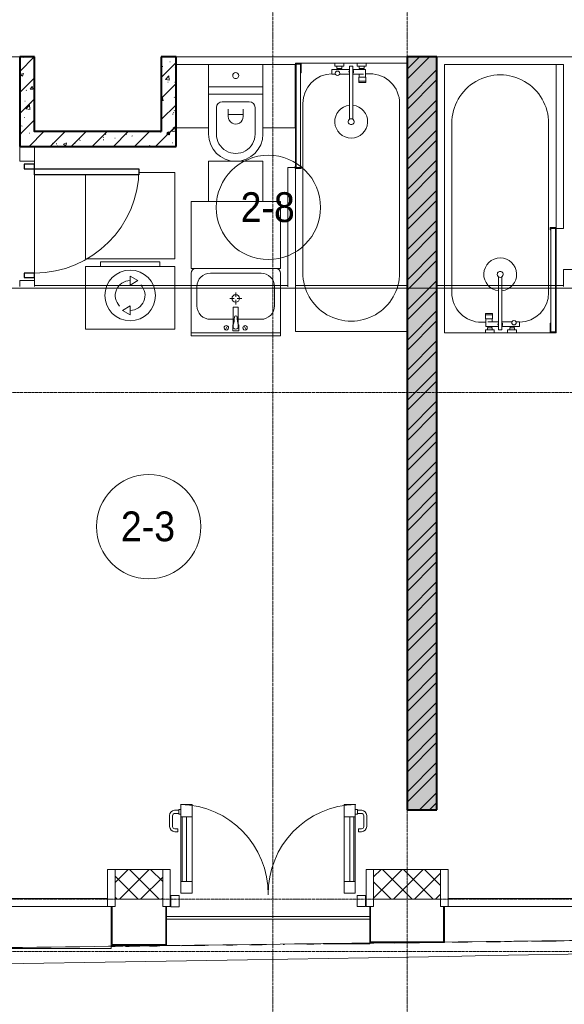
# Model space of a CAD drawing. Header units: millimetres. Extents: x 5617 to 106320, y 7718 to 217672.
# Tile 30 of 44: x 54987 to 58643, y 59195 to 65800. Entities that reach past the tile are written whole.
import ezdxf

# ---------------------------------------------------------------- set-up
doc = ezdxf.new("R2010")
doc.units = ezdxf.units.MM
doc.linetypes.add('ADSK_Линия сетки', pattern=[25, 20, -2.5, 0, -2.5])
doc.linetypes.add('Линия сетки', pattern=[25, 20, -2.5, 0, -2.5])
for name, color, linetype, lineweight in [('Двери', 7, 'Continuous', 18), ('Импосты витража', 7, 'Continuous', 18), ('Каркас_Импост', 7, 'Continuous', 30), ('Колонны', 7, 'Continuous', 18), ('Марки помещений', 7, 'Continuous', 20), ('Мебель', 7, 'Continuous', 18), ('Ограждение', 7, 'Continuous', 18), ('Оси', 7, 'Continuous', 9), ('Панели витража', 7, 'Continuous', 18), ('Перекрытия', 7, 'Continuous', 18), ('Поручни', 7, 'Continuous', 18), ('Сантехнические приборы', 7, 'Continuous', 18), ('Стены', 7, 'Continuous', 18), ('Стены разрез', 7, 'Continuous', 40), ('Форма', 7, 'Continuous', 18), ('Формообразующий элемент-перекрытие', 7, 'Continuous', 18), ('Электрооборудование', 7, 'Continuous', 18)]:
    doc.layers.add(name, color=color, linetype=linetype, lineweight=lineweight)
doc.styles.add('Arial_4', font='arial.ttf', dxfattribs={"width": 0.9, "height": 200})
pattern_1 = [(50, (0, 0), (218.62117, -19.1268), [22.86, -251.46]), (355, (0, 0), (-42.2919, 229.2684), [18.288, -201.168]), (100.451, (18.22, -1.6), (176.3311, 210.13963), [19.428, -213.708]), (46.184, (0, 60.96), (325.29495, -50.4516), [34.29, -377.19]), (96.636, (27.1, 56.76), (284.883, 296.9127), [29.142, -320.562]), (351.184, (0, 60.96), (284.8858, 296.9107), [27.432, -301.752]), (21, (30.48, 45.72), (181.93753, -122.7183), [22.86, -251.46]), (326, (30.48, 45.72), (74.1622, 221.0262), [18.288, -201.168]), (71.451, (45.64, 35.5), (256.10035, 98.30526), [19.428, -213.708]), (37.5, (0, 0), (3.70639, 101.465895), [3.353, -195.377, 3.353, -200.863, -201.93]), (37.5, (0, 0), (3.70639, 101.465895), [-402.946, 3.353, -198.577]), (7.5, (0, 0), (80.18358, 120.21653), [3.353, -113.081, 3.353, -190.805, -76.962]), (7.5, (0, 0), (80.18358, 120.21653), [-310.591, 3.353, -73.609]), (327.5, (-67.97, 0), (162.70865, -6.87497), [3.353, -72.847, 3.353, -234.391, -315.468]), (327.5, (-67.97, 0), (162.70865, -6.87497), [-313.944, 3.353, -312.115]), (317.5, (-98.45, 0), (177.75468, 30.51183), [3.353, -95.707, 3.353, -154.534, -224.028]), (317.5, (-98.45, 0), (177.75468, 30.51183), [-256.946, 3.353, -220.675])]
pattern_2 = [(45, (0, 0), (-70.71068, 70.71068), [])]
pattern_3 = [(45, (0, 0), (-70.71068, 70.71068), []), (135, (0, 0), (-70.71068, -70.71068), [])]

# ---------------------------------------------------------------- blocks, each defined once
blk = doc.blocks.new('MR_Зона обслуживания - MR_Зона обслуживания-2560092-МКСС_K1_L21_67_500_')
at = {"layer": 'Мебель', "color": 254, "lineweight": 9, "true_color": 0xcccccc}
for p, q in [((550, 50), (-550, 50)), ((-550, 50), (-550, 0)), ((-550, 0), (550, 0)), ((550, 0), (550, 50))]:
    blk.add_line(p, q, dxfattribs=at)
blk = doc.blocks.new('MR_Зона обслуживания - MR_Зона обслуживания-V4-МКСС_K1_L21_67_500_')
at = {"layer": 'Мебель', "color": 254, "lineweight": 9, "true_color": 0xcccccc}
for p, q in [((108.8, 425), (-108.8, 425)), ((-108.8, 425), (-108.8, 310.2)), ((108.8, 310.2), (108.8, 425))]:
    blk.add_line(p, q, dxfattribs=at)
blk = doc.blocks.new('MR_Зона обслуживания - MR_Зона обслуживания-V15-МКСС_K1_L21_67_500_')
at = {"layer": 'Мебель', "color": 254, "lineweight": 9, "true_color": 0xcccccc}
for p, q in [((-182.5, 269.8), (-182.5, 0)), ((182.5, 0), (182.5, 269.8)), ((-182.5, 0), (182.5, 0))]:
    blk.add_line(p, q, dxfattribs=at)
blk = doc.blocks.new('MR_Зона обслуживания - MR_Зона обслуживания-2560087-МКСС_K1_L21_67_500_')
at = {"layer": 'Мебель', "color": 254, "lineweight": 9, "true_color": 0xcccccc}
for p, q in [((300, 0), (-300, 0)), ((-300, 0), (-300, -450)), ((300, -450), (300, 0)), ((-300, -450), (300, -450))]:
    blk.add_line(p, q, dxfattribs=at)
blk = doc.blocks.new('MR_Зона обслуживания - MR_Зона обслуживания-V16-МКСС_K1_L21_67_500_')
at = {"layer": 'Мебель', "color": 254, "lineweight": 9, "true_color": 0xcccccc}
for p, q in [((550, 50), (-249.5, 50)), ((-249.5, 0), (550, 0)), ((550, 0), (550, 50))]:
    blk.add_line(p, q, dxfattribs=at)
blk = doc.blocks.new('MR_Зона обслуживания - MR_Зона обслуживания-V17-МКСС_K1_L21_67_500_')
at = {"layer": 'Мебель', "color": 254, "lineweight": 9, "true_color": 0xcccccc}
for p, q in [((108.75, 425), (-108.75, 425)), ((-108.75, 425), (-108.75, 0)), ((-108.75, 0), (108.75, 0))]:
    blk.add_line(p, q, dxfattribs=at)
blk = doc.blocks.new('MR_Зона обслуживания - MR_Зона обслуживания-V18-МКСС_K1_L21_67_500_')
at = {"layer": 'Мебель', "color": 254, "lineweight": 9, "true_color": 0xcccccc}
for p, q in [((108.75, 425), (-108.75, 425)), ((-108.75, 425), (-108.75, 0)), ((108.75, 0), (108.75, 425)), ((-108.75, 0), (108.75, 0))]:
    blk.add_line(p, q, dxfattribs=at)
blk = doc.blocks.new('MR_Зона обслуживания - MR_Зона обслуживания-V20-МКСС_K1_L21_67_500_')
at = {"layer": 'Мебель', "color": 254, "lineweight": 9, "true_color": 0xcccccc}
for p, q in [((-300, 565), (-300, 0)), ((300, 580), (58.5, 580)), ((300, 0), (300, 580)), ((-300, 0), (300, 0))]:
    blk.add_line(p, q, dxfattribs=at)
blk = doc.blocks.new('A_DOR_Door - Вн_3_Одинарная_800x2100-2943060-МКСС_K1_L21_67_500_')
at = {"layer": 'Двери', "color": 254, "lineweight": 30, "true_color": 0xcccccc}
for p, q in [((-350, 50), (-350, 750)), ((-350, 750), (-310, 750)), ((-350, 50), (-350, 750)), ((-310, 750), (-310, 50)), ((-380, 50), (-380, -20)), ((-350, 50), (-380, 50)), ((-310, 50), (-350, 50)), ((-350, -20), (-350, 50)), ((380, 50), (350, 50)), ((350, 50), (350, -20)), ((380, -20), (380, 50)), ((-380, -20), (-350, -20)), ((350, -20), (380, -20))]:
    blk.add_line(p, q, dxfattribs=at)
at = {"layer": 'Двери', "color": 254, "lineweight": 9, "true_color": 0xe5e5e5}
blk.add_arc((-350, 50), 700, 360, 90, dxfattribs=at)
blk = doc.blocks.new('MR_Ванна - Санузел с ванной_1800x750-2560090-МКСС_K1_L21_67_500_')
at = {"layer": 'Сантехнические приборы', "color": 253, "true_color": 0xaaaaaa}
for p, q in [((-900, 0), (-900, 750)), ((-900, 750), (195.1, 750)), ((210, 750.1), (195, 750.1)), ((195, 750.1), (195, 710)), ((200, 715), (200, 745.1)), ((200, 745.1), (210, 745.1)), ((200, 745.1), (200, 715)), ((895, 745.1), (200, 745.1)), ((210, 745.1), (210, 750.1)), ((210, 750), (885, 750)), ((900, 750), (885, 750)), ((885, 750), (885, 745.1)), ((885, 745.1), (895, 745.1)), ((895, 745.1), (895, 715)), ((895, 715), (895, 745.1)), ((900, 710), (900, 750)), ((630, 700), (-505, 700)), ((195, 710), (210, 710)), ((210, 715), (200, 715)), ((200, 715), (895, 715)), ((210, 710), (210, 715)), ((895, 715), (835, 715)), ((835, 715), (835, 710)), ((835, 710), (900, 710)), ((900, 710), (900, 484.8)), ((826.3, 504.1), (858, 504.1)), ((826.3, 480.7), (826.3, 504.1)), ((858, 504.1), (858, 386.3)), ((858, 468.3), (866, 468.3)), ((858, 441.4), (858, 468.3)), ((866, 471), (880, 471)), ((866, 439), (866, 471)), ((866, 468.3), (866, 441.4)), ((880, 484.8), (900, 484.8)), ((880, 425), (880, 484.8)), ((880, 471), (880, 439)), ((900, 484.8), (900, 425)), ((826.3, 386.3), (826.3, 453.7)), ((866, 441.4), (858, 441.4)), ((880, 439), (866, 439)), ((900, 425), (880, 425)), ((900, 425), (900, 335)), ((524.9, 386.3), (880, 386.3)), ((880, 363.7), (524.9, 363.7)), ((826.3, 291.7), (826.3, 363.7)), ((858, 363.7), (858, 291.7)), ((880, 386.3), (880, 363.7)), ((880, 275.2), (880, 335)), ((880, 335), (900, 335)), ((900, 335), (900, 275.2)), ((770.9, 276.9), (770.9, 323.9)), ((770.9, 323.9), (780, 323.9)), ((780, 276.9), (770.9, 276.9)), ((780, 276.9), (780, 323.9)), ((780, 323.9), (807.5, 323.9)), ((780, 323.9), (780, 276.9)), ((807.5, 276.9), (780, 276.9)), ((807.5, 323.9), (807.5, 276.9)), ((807.5, 278.8), (807.5, 321.6)), ((807.5, 321.6), (826.3, 321.6)), ((858, 278.8), (807.5, 278.8)), ((830, 250), (830, 278.8)), ((858, 291.7), (858, 318.6)), ((858, 318.6), (866, 318.6)), ((858, 291.7), (858, 278.8)), ((866, 291.7), (858, 291.7)), ((866, 289), (866, 321)), ((866, 321), (880, 321)), ((866, 318.6), (866, 291.7)), ((880, 289), (866, 289)), ((880, 321), (880, 289)), ((900, 275.2), (880, 275.2)), ((900, 275.2), (900, 0)), ((900, 0), (-900, 0)), ((-505, 50), (630, 50))]:
    blk.add_line(p, q, dxfattribs=at)
for centre, radius, start, end in [((-505, 375), 325, 90, 270), ((630, 500), 200, 1.18568, 90), ((508.5, 375), 110, 5.91598, 354.08402), ((832.8, 467.2), 15, 90, 270), ((832.8, 467.2), 15, 244.04828, 115.95172), ((832.8, 467.2), 15, 270, 90), ((508.5, 375), 20, 90, 270), ((508.5, 375), 20, 270, 90), ((508.5, 375), 20, 325.4667, 34.5333), ((843.9, 375), 15.5, 47.00933, 132.99067), ((843.9, 375), 15.5, 227.00933, 312.99067), ((630, 250), 200, 270, 360)]:
    blk.add_arc(centre, radius, start, end, dxfattribs=at)
blk = doc.blocks.new('MR_Унитаз напольный - Санузел с ванной-2560082-МКСС_K1_L21_67_500_')
at = {"layer": 'Сантехнические приборы', "color": 253, "true_color": 0xaaaaaa}
for p, q in [((-182.5, 0), (-182.5, 267.5)), ((-130, 267.5), (-130, 90)), ((130, 90), (130, 267.5)), ((182.5, 267.5), (182.5, 0)), ((-50, 150), (-50, 100)), ((-50, 135), (50, 135)), ((50, 100), (50, 150)), ((182.5, 0), (-182.5, 0)), ((-182.5, -50), (-182.5, 0)), ((-182.5, 0), (182.5, 0)), ((-90, 50), (90, 50)), ((182.5, 0), (182.5, -50)), ((-182.5, -50), (182.5, -50)), ((-182.5, -200), (-182.5, -50)), ((182.5, -50), (-182.5, -50)), ((182.5, -50), (182.5, -200)), ((182.5, -200), (-182.5, -200))]:
    blk.add_line(p, q, dxfattribs=at)
for centre, radius, start, end in [((0, 267.5), 182.5, 0, 180), ((0, 267.5), 130, 360, 180), ((0, 150), 50, 360, 180), ((-90, 90), 40, 180, 270), ((90, 90), 40, 270, 360), ((0, -125), 20, 360, 180), ((0, -125), 20, 180, 360)]:
    blk.add_arc(centre, radius, start, end, dxfattribs=at)
blk = doc.blocks.new('MR_Тумба-Умывальник с зеркалом - Тумба-умывальник_600-2560085-МКСС_K1_L21_67_500_')
at = {"layer": 'Сантехнические приборы', "color": 253, "true_color": 0xaaaaaa}
for p, q in [((-300, 0), (-300, -420)), ((300, 0), (-300, 0)), ((300, -420), (300, 0)), ((-300, -20), (300, -20)), ((-69.7, -39.8), (-55.6, -66.3)), ((20, -33.1), (-20, -33.1)), ((-20, -33.1), (-20, -73.1)), ((-17, -60), (-17, -73.1)), ((17, -73.1), (17, -60)), ((20, -73.1), (20, -33.1)), ((69.7, -39.8), (55.6, -66.3)), ((-17, -110), (-170, -110)), ((-20, -73.1), (-17, -73.1)), ((-17, -73.1), (-17, -187.9)), ((17, -187.9), (17, -73.1)), ((17, -73.1), (20, -73.1)), ((170, -110), (17, -110)), ((-14, -190.9), (14, -190.9)), ((-260, -200), (-260, -330)), ((-10, -250), (-40, -250)), ((0, -210), (0, -240)), ((0, -290), (0, -260)), ((40, -250), (10, -250)), ((260, -330), (260, -200)), ((-270, -450), (270, -450)), ((-170, -420), (170, -420))]:
    blk.add_line(p, q, dxfattribs=at)
for centre, radius, start, end in [((-62.7, -53.1), 15, 360, 180), ((-62.7, -53.1), 15, 180, 360), ((0, -60), 17, 360, 180), ((62.7, -53.1), 15, 360, 180), ((62.7, -53.1), 15, 180, 360), ((-170, -200), 90, 90, 180), ((-217.6, -129.9), 208.5, 1.5946, 15.81769), ((0, -124.1), 9.19, 180, 360), ((217.6, -129.9), 208.5, 164.18231, 178.4054), ((170, -200), 90, 360, 90), ((-14, -187.9), 3, 180, 270), ((-14, -187.9), 3, 195, 255), ((14, -187.9), 3, 270, 0), ((14, -187.9), 3, 285, 345), ((0, -250), 25, 0, 180), ((0, -250), 25, 180, 0), ((-170, -330), 90, 180, 270), ((170, -330), 90, 270, 360), ((-270, -420), 30, 180, 270), ((270, -420), 30, 270, 360)]:
    blk.add_arc(centre, radius, start, end, dxfattribs=at)
blk = doc.blocks.new('MR_Стиральная машина - Стиральная машина_450-2560113-МКСС_K1_L21_67_500_')
at = {"layer": 'Электрооборудование', "color": 253, "true_color": 0xaaaaaa}
for p, q in [((-300, 420), (300, 420)), ((-300, 0), (-300, 420)), ((-200, 450), (200, 450)), ((-200, 420), (-200, 450)), ((200, 450), (200, 420)), ((300, 420), (300, 0)), ((0, 355), (52, 325)), ((0, 295), (0, 355)), ((52, 325), (0, 295)), ((-52, 125), (0, 155)), ((0, 155), (0, 95)), ((0, 95), (-52, 125)), ((300, 0), (-300, 0))]:
    blk.add_line(p, q, dxfattribs=at)
for radius, start, end in [(170, 0, 180), (100, 90, 225), (100, 270, 45), (170, 180, 0)]:
    blk.add_arc((0, 225), radius, start, end, dxfattribs=at)
blk = doc.blocks.new('135_SLK_K1_AR_rvt-1-МКСС_K1_L21_67_500_')
at = {"layer": 'Стены разрез', "lineweight": 9, "true_color": 0xcccccc}
h = blk.add_hatch(dxfattribs=at)
h.set_pattern_fill('FP_1', color=254, style=0, pattern_type=2)
h.set_pattern_definition(pattern_1)
h.paths.add_polyline_path([(40650, 65050), (40650, 65550), (40550, 65550), (40550, 65050)])
h = blk.add_hatch(dxfattribs=at)
h.set_pattern_fill('FP_3', color=254, style=0, pattern_type=2)
h.set_pattern_definition(pattern_2)
h.paths.add_polyline_path([(40650, 65050), (40650, 65550), (40550, 65550), (40550, 65050)])
h = blk.add_hatch(dxfattribs=at)
h.set_pattern_fill('FP_1', color=254, style=0, pattern_type=2)
h.set_pattern_definition(pattern_1)
h.paths.add_polyline_path([(41600, 64950), (41600, 65550), (41500, 65550), (41500, 64950)])
h = blk.add_hatch(dxfattribs=at)
h.set_pattern_fill('FP_3', color=254, style=0, pattern_type=2)
h.set_pattern_definition(pattern_2)
h.paths.add_polyline_path([(41600, 64950), (41600, 65550), (41500, 65550), (41500, 64950)])
h = blk.add_hatch(dxfattribs=at)
h.set_pattern_fill('FP_1', color=254, style=0, pattern_type=2)
h.set_pattern_definition(pattern_1)
h.paths.add_polyline_path([(43350, 60500), (43350, 65550), (43150, 65550), (43150, 60500), (43288.7, 60500)])
h = blk.add_hatch(dxfattribs=at)
h.set_pattern_fill('FP_2', color=254, style=0, pattern_type=2)
h.set_pattern_definition([(45, (0, 0), (-101.02788, 101.02788), []), (45, (67.35, 0), (-101.02788, 101.02788), [])])
h.paths.add_polyline_path([(43350, 60500), (43350, 65550), (43150, 65550), (43150, 60500), (43288.7, 60500)])
h = blk.add_hatch(dxfattribs=at)
h.set_pattern_fill('FP_1', color=254, style=0, pattern_type=2)
h.set_pattern_definition(pattern_1)
h.paths.add_polyline_path([(41500, 64950), (41500, 65050), (40550, 65050), (40550, 64950), (41398.5, 64950)])
h = blk.add_hatch(dxfattribs=at)
h.set_pattern_fill('FP_3', color=254, style=0, pattern_type=2)
h.set_pattern_definition(pattern_2)
h.paths.add_polyline_path([(41500, 64950), (41500, 65050), (40550, 65050), (40550, 64950), (41398.5, 64950)])
at = {"layer": 'Перекрытия', "color": 254, "true_color": 0xcccccc}
for p, q in [((40550, 65550), (39600, 65550)), ((43150, 65550), (41600, 65550)), ((45900, 65550), (43350, 65550)), ((40650, 64850), (40650, 64830)), ((40650, 64830), (40650, 64850)), ((40650, 64760), (40650, 64100)), ((40650, 64100), (40650, 64760)), ((40650, 64070), (40650, 64050)), ((40650, 64050), (40650, 64070))]:
    blk.add_line(p, q, dxfattribs=at)
at = {"layer": 'Стены', "color": 254, "true_color": 0xcccccc}
for p, q in [((40550, 64850), (40550, 64950)), ((40650, 64950), (40650, 64850)), ((40550, 64850), (40650, 64850)), ((40550, 64011), (40550, 64050)), ((40650, 64050), (40550, 64050)), ((40650, 64050), (40650, 64011))]:
    blk.add_line(p, q, dxfattribs=at)
at = {"layer": 'Стены разрез', "color": 254, "true_color": 0xcccccc}
for p, q in [((40650, 65550), (40550, 65550)), ((40550, 65550), (40550, 65050)), ((40650, 65050), (40650, 65550)), ((41600, 65550), (41500, 65550)), ((41500, 65550), (41500, 65050)), ((41600, 64950), (41600, 65550)), ((43350, 65550), (43150, 65550)), ((43150, 65550), (43150, 60500)), ((43350, 60500), (43350, 65550)), ((40550, 65050), (40550, 64950)), ((41500, 65050), (40650, 65050)), ((40550, 64950), (41500, 64950)), ((41500, 64950), (41600, 64950)), ((43150, 60500), (43350, 60500))]:
    blk.add_line(p, q, dxfattribs=at)
at = {"layer": 'Двери', "color": 254, "lineweight": 18, "true_color": 0xcccccc, "rotation": 269.9999999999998}
blk.add_blockref('A_DOR_Door - Вн_3_Одинарная_800x2100-2943060-МКСС_K1_L21_67_500_', (40600, 64450), dxfattribs=at)
at = {"layer": 'Мебель', "color": 254, "lineweight": 18, "true_color": 0xcccccc}
for name, p, rotation in [('MR_Зона обслуживания - MR_Зона обслуживания-V17-МКСС_K1_L21_67_500_', (41708.7, 65500), 180), ('MR_Зона обслуживания - MR_Зона обслуживания-V18-МКСС_K1_L21_67_500_', (42291.2, 65500), 180), ('MR_Зона обслуживания - MR_Зона обслуживания-2560092-МКСС_K1_L21_67_500_', (44150, 64950), 269.9999999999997), ('MR_Зона обслуживания - MR_Зона обслуживания-V15-МКСС_K1_L21_67_500_', (42000, 64850), 180), ('MR_Зона обслуживания - MR_Зона обслуживания-V16-МКСС_K1_L21_67_500_', (42400, 64257.5), 90.00000000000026), ('MR_Зона обслуживания - MR_Зона обслуживания-2560087-МКСС_K1_L21_67_500_', (42000, 64130.2), 180)]:
    blk.add_blockref(name, p, dxfattribs=dict(at, rotation=rotation))
for name, p in [('MR_Зона обслуживания - MR_Зона обслуживания-V20-МКСС_K1_L21_67_500_', (41291.5, 64195)), ('MR_Зона обслуживания - MR_Зона обслуживания-V4-МКСС_K1_L21_67_500_', (44308.7, 63700))]:
    blk.add_blockref(name, p, dxfattribs=at)
at = {"layer": 'Сантехнические приборы', "color": 253, "lineweight": 18, "true_color": 0xaaaaaa}
for name, p, rotation in [('MR_Унитаз напольный - Санузел с ванной-2560082-МКСС_K1_L21_67_500_', (42000, 65300), 180), ('MR_Ванна - Санузел с ванной_1800x750-2560090-МКСС_K1_L21_67_500_', (43150, 64607.5), 90.00000000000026), ('MR_Ванна - Санузел с ванной_1800x750-2560090-МКСС_K1_L21_67_500_', (43400, 64600), 269.9999999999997), ('MR_Тумба-Умывальник с зеркалом - Тумба-умывальник_600-2560085-МКСС_K1_L21_67_500_', (42000, 63680.2), 180)]:
    blk.add_blockref(name, p, dxfattribs=dict(at, rotation=rotation))
at = {"layer": 'Электрооборудование', "color": 253, "lineweight": 18, "true_color": 0xaaaaaa}
blk.add_blockref('MR_Стиральная машина - Стиральная машина_450-2560113-МКСС_K1_L21_67_500_', (41291.5, 63725), dxfattribs=at)
blk = doc.blocks.new('A_PAN_ALU_Door_Double - EXT_1_Double_EQ-7068940-МКСС_K1_L21_67_500_')
at = {"layer": 'Двери', "color": 254, "lineweight": 5, "true_color": 0xe5e5e5}
for p, q in [((-661.4, 611.9), (-661.4, 537.8)), ((-641.4, 537.8), (-641.4, 610)), ((-598.9, 647.9), (-627.7, 646.9)), ((-625.8, 625), (-598.9, 624)), ((-598.9, 649.8), (-598.9, 622.2)), ((-584.9, 652.3), (-596.4, 652.3)), ((-596.4, 619.8), (-584.9, 619.8)), ((584.9, 652.3), (596.4, 652.3)), ((596.4, 619.8), (584.9, 619.8)), ((598.9, 649.8), (598.9, 622.2)), ((598.9, 647.9), (627.7, 646.9)), ((625.8, 625), (598.9, 624)), ((641.4, 537.8), (641.4, 610)), ((661.4, 611.9), (661.4, 537.8)), ((-606.4, 522.8), (-626.4, 522.8)), ((-626.4, 502.8), (-606.4, 502.8)), ((-606.4, 502.8), (-606.4, 522.8)), ((606.4, 502.8), (606.4, 522.8)), ((606.4, 522.8), (626.3, 522.8)), ((626.3, 502.8), (606.4, 502.8))]:
    blk.add_line(p, q, dxfattribs=at)
at = {"layer": 'Двери', "color": 254, "lineweight": 5, "true_color": 0xcccccc}
for p, q in [((-585, 169.2), (-585, 603.6)), ((-575.9, 603.6), (-547.2, 603.6)), ((-575.9, 169.2), (-575.9, 603.6)), ((-547.2, 603.6), (-547.2, 169.2)), ((-509.5, 603.6), (-509.5, 169.2)), ((509.5, 603.6), (509.5, 169.2)), ((547.2, 603.6), (547.2, 169.2)), ((575.9, 603.6), (547.2, 603.6)), ((575.9, 169.2), (575.9, 603.6)), ((585, 169.2), (585, 603.6)), ((-575.9, 169.2), (-547.2, 169.2)), ((575.9, 169.2), (547.2, 169.2))]:
    blk.add_line(p, q, dxfattribs=at)
at = {"layer": 'Двери', "color": 254, "lineweight": 5, "true_color": 0xe5e5e5}
for centre, radius, start, end in [((-597.5, 87.6), 597.5, 359.29675, 89.06231), ((597.5, 87.6), 597.5, 90.93769, 180.70325), ((-626.4, 611.9), 35, 92.19449, 180), ((-626.4, 610), 15, 87.80556, 180), ((-596.4, 649.8), 2.5, 90, 180.00001), ((-596.4, 622.2), 2.5, 180.00001, 270), ((596.4, 649.8), 2.5, 359.99999, 90), ((596.4, 622.2), 2.5, 270, 359.99999), ((626.3, 610), 15, 0, 92.19444), ((626.3, 611.9), 35, 360, 87.80551), ((-626.4, 537.8), 35, 180, 270), ((-626.4, 537.8), 15, 180, 270), ((626.3, 537.8), 35, 270, 360), ((626.3, 537.8), 15, 270, 360)]:
    blk.add_arc(centre, radius, start, end, dxfattribs=at)
at = {"layer": 'Каркас_Импост', "color": 254, "lineweight": 5, "true_color": 0xcccccc}
for p, q in [((-585, 685.1), (-509.5, 685.1)), ((-585, 603.6), (-585, 685.1)), ((-509.5, 685.1), (-509.5, 603.6)), ((509.5, 685.1), (509.5, 603.6)), ((585, 685.1), (509.5, 685.1)), ((585, 603.6), (585, 685.1)), ((-509.5, 603.6), (-585, 603.6)), ((509.5, 603.6), (585, 603.6)), ((-585, 169.2), (-509.5, 169.2)), ((-585, 90.6), (-585, 169.2)), ((-509.5, 169.2), (-509.5, 90.6)), ((509.5, 169.2), (509.5, 90.6)), ((585, 169.2), (509.5, 169.2)), ((585, 90.6), (585, 169.2)), ((-509.5, 90.6), (-585, 90.6)), ((509.5, 90.6), (585, 90.6))]:
    blk.add_line(p, q, dxfattribs=at)
at = {"layer": 'Панели витража', "color": 254, "lineweight": 5, "true_color": 0xcccccc}
for p, q in [((-597.5, 75), (-652.5, 75)), ((-652.5, 75), (-652.5, -0.5)), ((-597.5, -0.5), (-597.5, 75)), ((652.5, 75), (597.5, 75)), ((597.5, 75), (597.5, 0)), ((652.5, 0), (652.5, 75)), ((597.5, 0), (652.5, 0)), ((-652.5, -0.5), (-597.5, -0.5))]:
    blk.add_line(p, q, dxfattribs=at)
blk = doc.blocks.new('Rectangular Mullion - R_StandardFrame_50Wx250H-5002680-МКСС_K1_L21_67_500_')
at = {"layer": 'Импосты витража', "color": 254, "lineweight": 5, "true_color": 0xcccccc}
for p, q in [((-25, 0), (-25, 250)), ((-25, 250), (25, 250)), ((25, 250), (25, 0)), ((0, 0), (-25, 0)), ((25, 0), (5, 0))]:
    blk.add_line(p, q, dxfattribs=at)
blk = doc.blocks.new('Rectangular Mullion - R_StandardFrame_50Wx250H-3968084-МКСС_K1_L21_67_500_')
at = {"layer": 'Импосты витража', "color": 254, "lineweight": 5, "true_color": 0xcccccc}
for p, q in [((-25, 0), (-25, 250)), ((-25, 250), (25, 250)), ((25, 250), (25, 0)), ((-5, 0), (-25, 0)), ((25, 0), (0, 0))]:
    blk.add_line(p, q, dxfattribs=at)
blk = doc.blocks.new('System Panel - A_PAN_Glass-6841094-МКСС_K1_L21_67_500_')
at = {"layer": 'Панели витража', "color": 254, "lineweight": 5, "true_color": 0xcccccc}
for p, q in [((657.5, 0), (-657.5, 0)), ((-657.5, 0), (-657.5, -55)), ((-657.5, -55), (657.5, -55)), ((657.5, -55), (657.5, 0))]:
    blk.add_line(p, q, dxfattribs=at)
blk = doc.blocks.new('Rectangular Mullion - R_StandardFrame_50Wx250H-V21-МКСС_K1_L21_67_500_')
at = {"layer": 'Импосты витража', "color": 254, "lineweight": 5, "true_color": 0xcccccc}
for p, q in [((-25, 0), (-25, 250)), ((-25, 250), (25, 250)), ((25, 250), (25, 0)), ((0, 0), (-25, 0)), ((25, 0), (5, 0))]:
    blk.add_line(p, q, dxfattribs=at)
blk = doc.blocks.new('Ограждение - Ограждение-5422515-МКСС_K1_L21_67_500_')
at = {"layer": 'Поручни', "color": 254, "lineweight": 5, "true_color": 0xcccccc}
for p, q in [((28550, -116.5), (27185, -116.5)), ((28550, -133.5), (27185, -133.5))]:
    blk.add_line(p, q, dxfattribs=at)
blk = doc.blocks.new('A_SLK_PAN_Type1 - Прямой тип панели-6618359-МКСС_K1_L21_67_500_')
at = {"layer": 'Колонны', "color": 254, "lineweight": 5, "true_color": 0xcccccc}
for p, q in [((-245, 0), (-250, 0)), ((-250, 0), (-250, -240)), ((-245, -235), (-245, 0)), ((245, 0), (245, -235)), ((250, 0), (245, 0)), ((250, -240), (250, 0)), ((-250, -240), (250, -240)), ((245, -235), (-245, -235))]:
    blk.add_line(p, q, dxfattribs=at)
blk = doc.blocks.new('A_SLK_PAN_Type1 - Прямой тип панели-6618367-МКСС_K1_L21_67_500_')
at = {"layer": 'Колонны', "color": 254, "lineweight": 5, "true_color": 0xcccccc}
for p, q in [((-180, 0), (-185, 0)), ((-185, 0), (-185, -260)), ((-180, -255), (-180, 0)), ((180, 0), (180, -255)), ((185, 0), (180, 0)), ((185, -260), (185, 0)), ((-185, -260), (185, -260)), ((180, -255), (-180, -255))]:
    blk.add_line(p, q, dxfattribs=at)
blk = doc.blocks.new('A_OGR_PAN_Отлив - A_OGR_PAN_Отлив-5705822-МКСС_K1_L21_67_500_')
at = {"layer": 'Колонны', "color": 254, "lineweight": 5, "true_color": 0xcccccc}
for p in [(281.2, 280), (-682.5, 267.8)]:
    blk.add_line(p, (-682.5, 280), dxfattribs=at)
blk = doc.blocks.new('A_OGR_PAN_Отлив - A_OGR_PAN_Отлив-5705152-МКСС_K1_L21_67_500_')
at = {"layer": 'Колонны', "color": 254, "lineweight": 5, "true_color": 0xcccccc}
for p in [(-371.7, 250), (-682.5, 246.1)]:
    blk.add_line(p, (-682.5, 250), dxfattribs=at)
blk = doc.blocks.new('135_SLK_K1_AR_FCD_rvt-1-МКСС_K1_L21_67_500_')
at = {"layer": 'Стены разрез', "lineweight": 5, "true_color": 0xcccccc}
h = blk.add_hatch(dxfattribs=at)
h.set_pattern_fill('FP_4', color=254, style=0, pattern_type=2)
h.set_pattern_definition(pattern_3)
h.paths.add_polyline_path([(41190, 59900), (41510, 59900), (41510, 60100), (41190, 60100), (41190, 59908.9)])
h = blk.add_hatch(dxfattribs=at)
h.set_pattern_fill('FP_4', color=254, style=0, pattern_type=2)
h.set_pattern_definition(pattern_3)
h.paths.add_polyline_path([(42925, 59900), (43375, 59900), (43375, 60100), (42925, 60100), (42925, 59908.9)])
at = {"layer": 'Стены разрез', "color": 254, "lineweight": 9, "true_color": 0xcccccc}
for p, q in [((41510, 60100), (41190, 60100)), ((41190, 60100), (41190, 59900)), ((41510, 59900), (41510, 60100)), ((43375, 60100), (42925, 60100)), ((42925, 60100), (42925, 59900)), ((43375, 59900), (43375, 60100)), ((41190, 59900), (41510, 59900)), ((42925, 59900), (43375, 59900))]:
    blk.add_line(p, q, dxfattribs=at)
at = {"layer": 'Форма', "color": 254, "lineweight": 9, "true_color": 0xcccccc}
blk.add_line((48950, 63999.3), (13905.9, 63999.3), dxfattribs=at)
at = {"layer": 'Форма', "color": 254, "lineweight": 5, "true_color": 0xcccccc}
blk.add_open_spline([(22960.9, 59315.6), (23921.4, 59304.8), (32653.8, 59261.7), (51193, 59682.2), (56217.7, 59730)], degree=3, knots=[40.184628, 40.184628, 40.184628, 40.184628, 45.960513, 86.414517, 86.414517, 86.414517, 86.414517], dxfattribs=at)
at = {"layer": 'Форма', "color": 254, "lineweight": 9, "true_color": 0xcccccc}
blk.add_open_spline([(39800, 59566.9), (40825.2, 59579.9), (41976.3, 59594.3), (43127.5, 59608.5), (43253.5, 59610)], degree=3, knots=[-0.39217903, -0.39217903, -0.39217903, -0.39217903, -0.32441472, -0.31608928, -0.31608928, -0.31608928, -0.31608928], dxfattribs=at)
blk.add_open_spline([(43400, 59611.8), (43897.8, 59617.9), (44395.7, 59624), (44893.5, 59630)], degree=3, dxfattribs=at)
at = {"layer": 'Формообразующий элемент-перекрытие', "color": 254, "lineweight": 5, "true_color": 0xcccccc}
for p, q in [((40650, 64016.8), (42350, 64016.8)), ((42400, 64016.8), (43150, 64016.8)), ((43350, 64016.8), (44200, 64016.8))]:
    blk.add_line(p, q, dxfattribs=at)
for points in [[(41191, 59582.5), (41182.3, 59582.4), (41173.7, 59582.3), (41165, 59582.1)], [(41357.4, 59584.6), (41324.7, 59584.2), (41292.1, 59583.7), (41259.4, 59583.3)], [(41489.8, 59586.2), (41466.9, 59585.9), (41444, 59585.7), (41421.2, 59585.4)], [(41791.7, 59590), (41740.9, 59589.4), (41690.1, 59588.7), (41639.3, 59588.1)], [(41979.5, 59592.4), (41965.6, 59592.2), (41951.7, 59592), (41937.7, 59591.9)], [(42206.8, 59595.2), (42168.8, 59594.7), (42130.8, 59594.3), (42092.8, 59593.8)], [(42327.3, 59596.7), (42324.5, 59596.7), (42321.8, 59596.7), (42319.1, 59596.6)], [(42571.9, 59599.8), (42540, 59599.4), (42508.1, 59599), (42476.2, 59598.6)], [(42926.1, 59604.2), (42917.4, 59604.1), (42908.7, 59604), (42900, 59603.9)], [(43232.8, 59608), (43177.7, 59607.3), (43122.5, 59606.6), (43067.4, 59606)], [(43360.3, 59609.6), (43343.6, 59609.4), (43326.9, 59609.2), (43310.3, 59609)], [(43558.8, 59612), (43523.4, 59611.6), (43487.9, 59611.2), (43452.5, 59610.7)], [(43776.8, 59614.7), (43745.8, 59614.4), (43714.8, 59614), (43683.7, 59613.6)], [(43850, 59615.6), (43834.7, 59615.5), (43819.5, 59615.3), (43804.2, 59615.1)], [(44205.2, 59620), (44132.5, 59619.1), (44059.9, 59618.2), (43987.2, 59617.3)]]:
    blk.add_open_spline(points, degree=3, dxfattribs=at)
at = {"layer": 'Импосты витража', "color": 254, "lineweight": 5, "true_color": 0xcccccc, "extrusion": (0, 0, -1)}
for name, p in [('Rectangular Mullion - R_StandardFrame_50Wx250H-3968084-МКСС_K1_L21_67_500_', (-41165, 59850)), ('Rectangular Mullion - R_StandardFrame_50Wx250H-V21-МКСС_K1_L21_67_500_', (-41535, 59850)), ('Rectangular Mullion - R_StandardFrame_50Wx250H-3968084-МКСС_K1_L21_67_500_', (-42900, 59850)), ('Rectangular Mullion - R_StandardFrame_50Wx250H-5002680-МКСС_K1_L21_67_500_', (-43400, 59850))]:
    blk.add_blockref(name, p, dxfattribs=at)
at = {"layer": 'Колонны', "color": 254, "lineweight": 5, "true_color": 0xcccccc}
for name, p in [('A_SLK_PAN_Type1 - Прямой тип панели-6618367-МКСС_K1_L21_67_500_', (41350, 59850)), ('A_SLK_PAN_Type1 - Прямой тип панели-6618359-МКСС_K1_L21_67_500_', (43150, 59850))]:
    blk.add_blockref(name, p, dxfattribs=at)
at = {"layer": 'Колонны', "color": 254, "lineweight": 5, "true_color": 0xcccccc, "rotation": 180}
for name, p in [('A_OGR_PAN_Отлив - A_OGR_PAN_Отлив-5705822-МКСС_K1_L21_67_500_', (40482.5, 59850)), ('A_OGR_PAN_Отлив - A_OGR_PAN_Отлив-5705152-МКСС_K1_L21_67_500_', (42217.5, 59850))]:
    blk.add_blockref(name, p, dxfattribs=at)
at = {"layer": 'Ограждение', "color": 254, "lineweight": 5, "true_color": 0xcccccc}
blk.add_blockref('Ограждение - Ограждение-5422515-МКСС_K1_L21_67_500_', (14350, 59900), dxfattribs=at)
at = {"layer": 'Панели витража', "color": 254, "lineweight": 5, "true_color": 0xcccccc}
blk.add_blockref('A_PAN_ALU_Door_Double - EXT_1_Double_EQ-7068940-МКСС_K1_L21_67_500_', (42217.5, 59850), dxfattribs=at)
at = {"layer": 'Панели витража', "color": 254, "lineweight": 5, "true_color": 0xcccccc, "rotation": 180}
for p in [(40482.5, 59850), (44082.5, 59850)]:
    blk.add_blockref('System Panel - A_PAN_Glass-6841094-МКСС_K1_L21_67_500_', p, dxfattribs=at)
blk = doc.blocks.new('050_Марка_Помещение - Номер-620969-МКСС_K1_L21_67_500_')
at = {"layer": 'Марки помещений'}
blk.add_circle((0, 0), 3.5, dxfattribs=at)

msp = doc.modelspace()

# ---------------------------------------------------------------- linework, layer by layer
at = {"layer": 'Оси', "linetype": 'Линия сетки'}
for p, q in [((56687.3, 54703.8), (56687.3, 80999.9)), ((57587.3, 54703.8), (57587.3, 80999.9))]:
    msp.add_line(p, q, dxfattribs=at)
at = {"layer": 'Оси', "linetype": 'ADSK_Линия сетки'}
for p, q in [((74890.6, 63300), (25783.4, 63300)), ((74890.6, 59900), (25783.4, 59900)), ((74890.6, 59550), (25783.4, 59550))]:
    msp.add_line(p, q, dxfattribs=at)

# ---------------------------------------------------------------- block references
at = {"lineweight": 5}
for name in ['135_SLK_K1_AR_FCD_rvt-1-МКСС_K1_L21_67_500_', '135_SLK_K1_AR_rvt-1-МКСС_K1_L21_67_500_']:
    msp.add_blockref(name, (14437.3, 0), dxfattribs=at)
at = {"layer": 'Марки помещений', "xscale": 99.99999999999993, "yscale": 99.99999999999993, "zscale": 99.99999999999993}
for p in [(56656.7, 64540.7), (55853.1, 62399.5)]:
    msp.add_blockref('050_Марка_Помещение - Номер-620969-МКСС_K1_L21_67_500_', p, dxfattribs=at)

# ---------------------------------------------------------------- texts
at = {"layer": 'Марки помещений', "lineweight": 9, "char_height": 200, "width": 447.342, "attachment_point": 1, "style": 'Arial_4'}
for s, insert in [('2-8', (56470.2, 64642.4)), ('2-3', (55666.6, 62501.2))]:
    msp.add_mtext(s, dxfattribs=dict(at, insert=insert))

doc.saveas('drawing.dxf')
